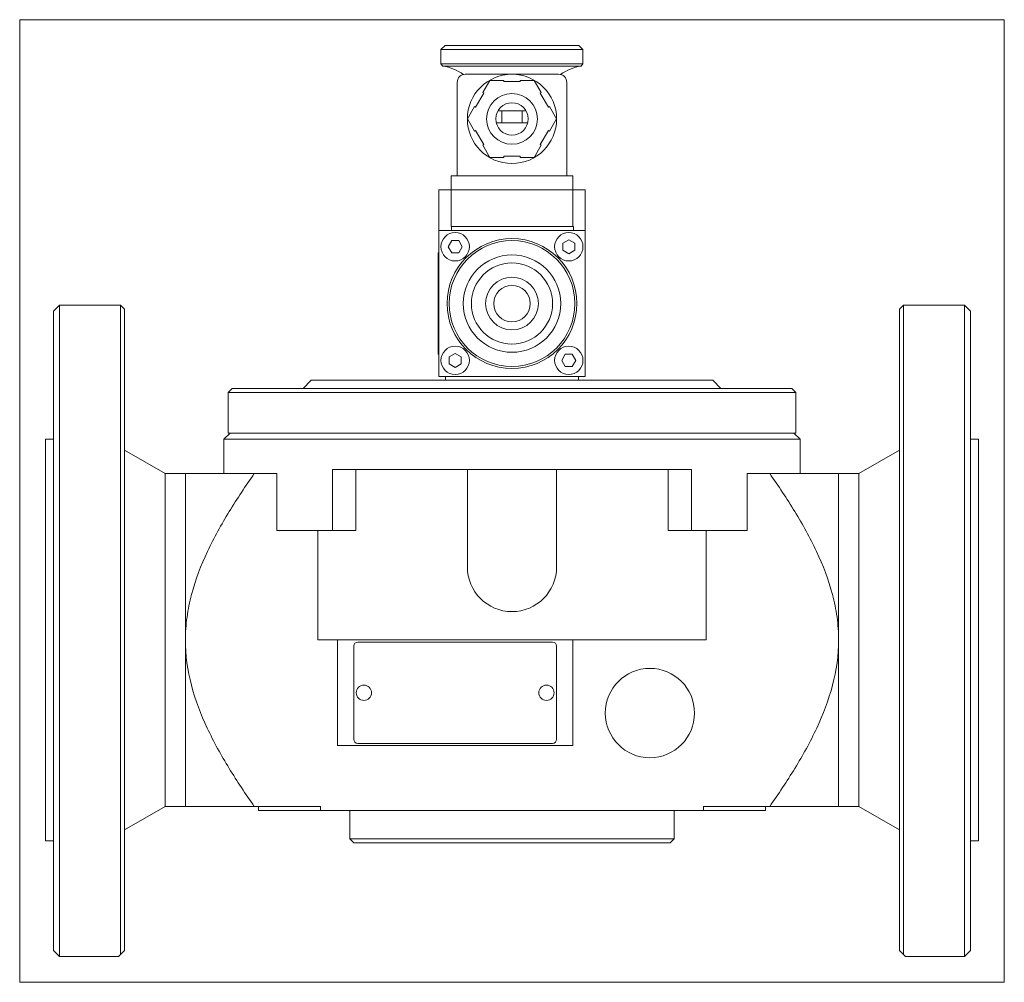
# Model space of a CAD drawing. Extents: x 83 to 326, y 27 to 264.
import ezdxf
from ezdxf.xclip import XClip

# ---------------------------------------------------------------- set-up
doc = ezdxf.new("R2010")
doc.units = 0
doc.header["$LTSCALE"] = 25.4
doc.header["$MEASUREMENT"] = 0
doc.header["$XCLIPFRAME"] = 2
doc.layers.get('0').update_dxf_attribs({"linetype": 'CONTINUOUS'})
for name, color, linetype in [('COKÓŁ_GNIAZDA_WT', 7, 'CONTINUOUS'), ('IMBUSM4X65', 7, 'CONTINUOUS'), ('K-006GOT_', 7, 'CONTINUOUS'), ('KOSTKA', 7, 'CONTINUOUS'), ('NALEPKA_35X25', 7, 'CONTINUOUS'), ('OBUDOWA', 7, 'CONTINUOUS'), ('T-026', 7, 'CONTINUOUS'), ('USZCZELKA', 7, 'CONTINUOUS'), ('USZCZELKA_COKOŁU', 7, 'CONTINUOUS'), ('USZCZELKA_DŁAWIK', 7, 'CONTINUOUS'), ('WA_102_01_00_011', 7, 'CONTINUOUS'), ('WA_102_01_00_013', 7, 'CONTINUOUS'), ('WA_104_01_00_003', 7, 'CONTINUOUS'), ('WA_106_01_03BEZ_', 7, 'CONTINUOUS'), ('WA_209_01_00_003', 7, 'CONTINUOUS'), ('WA_209_01_00_007', 7, 'CONTINUOUS'), ('ŚRUBA_DŁAWIKA', 7, 'CONTINUOUS')]:
    doc.layers.add(name, color=color, linetype=linetype)

# ---------------------------------------------------------------- blocks, each defined once
blk = doc.blocks.new('SE1')
at = {"layer": 'COKÓŁ_GNIAZDA_WT', "color": 7, "linetype": 'CONTINUOUS', "lineweight": 0}
for p, q in [((189.57, 222.54), (189.57, 213.54)), ((193.07, 222.54), (193.57, 222.54)), ((193.57, 222.54), (215.57, 222.54)), ((215.57, 222.54), (216.07, 222.54)), ((219.57, 222.54), (219.57, 213.54)), ((189.57, 213.54), (193.57, 213.54)), ((193.57, 213.54), (215.57, 213.54)), ((215.57, 213.54), (219.57, 213.54))]:
    blk.add_line(p, q, dxfattribs=at)
at = {"layer": 'IMBUSM4X65', "color": 7, "linetype": 'CONTINUOUS', "lineweight": 0}
for p, q in [((189.71, 210.04), (188.84, 208.54)), ((191.44, 210.04), (189.71, 210.04)), ((192.31, 208.54), (191.44, 210.04)), ((218.57, 210.27), (217.07, 209.41)), ((217.07, 209.41), (217.07, 207.67)), ((220.07, 209.41), (218.57, 210.27)), ((220.07, 207.67), (220.07, 209.41)), ((188.84, 208.54), (189.71, 207.04)), ((189.71, 207.04), (191.44, 207.04)), ((191.44, 207.04), (192.31, 208.54)), ((217.07, 207.67), (218.57, 206.81)), ((218.57, 206.81), (220.07, 207.67)), ((190.57, 182.27), (189.07, 181.41)), ((192.07, 181.41), (190.57, 182.27)), ((217.71, 182.04), (216.84, 180.54)), ((219.44, 182.04), (217.71, 182.04)), ((220.31, 180.54), (219.44, 182.04)), ((189.07, 181.41), (189.07, 179.67)), ((189.07, 179.67), (190.57, 178.81)), ((190.57, 178.81), (192.07, 179.67)), ((192.07, 179.67), (192.07, 181.41)), ((216.84, 180.54), (217.71, 179.04)), ((219.44, 179.04), (220.31, 180.54)), ((217.71, 179.04), (219.44, 179.04))]:
    blk.add_line(p, q, dxfattribs=at)
for centre in [(190.57, 208.54), (218.57, 208.54), (190.57, 180.54), (218.57, 180.54)]:
    blk.add_circle(centre, 3.5, dxfattribs=at)
at = {"layer": 'K-006GOT_', "color": 7, "linetype": 'CONTINUOUS', "lineweight": 0}
for centre in [(168.07, 98.64), (213.07, 98.64)]:
    blk.add_circle(centre, 1.89, dxfattribs=at)
at = {"layer": 'KOSTKA', "color": 7, "linetype": 'CONTINUOUS', "lineweight": 0}
for p, q in [((202.07, 242.04), (202.07, 239.04)), ((207.07, 239.04), (207.07, 242.04)), ((200.7, 239.04), (208.45, 239.04))]:
    blk.add_line(p, q, dxfattribs=at)
at = {"layer": 'NALEPKA_35X25', "color": 7, "linetype": 'CONTINUOUS', "lineweight": 0}
for p, q in [((186.37, 205.04), (186.37, 207.04)), ((186.37, 207.04), (186.57, 207.04)), ((186.37, 184.04), (186.37, 205.04)), ((186.37, 182.04), (186.37, 184.04)), ((186.37, 182.04), (186.57, 182.04))]:
    blk.add_line(p, q, dxfattribs=at)
at = {"layer": 'OBUDOWA', "color": 7, "linetype": 'CONTINUOUS', "lineweight": 0}
for p, q in [((193.07, 251.04), (204.57, 251.04)), ((204.57, 251.04), (216.07, 251.04)), ((191.07, 226.04), (191.07, 249.04)), ((218.07, 249.04), (218.07, 226.04)), ((208.04, 242.04), (201.11, 242.04))]:
    blk.add_line(p, q, dxfattribs=at)
blk.add_circle((204.57, 240.04), 11, dxfattribs=at)
for centre, start, end in [((193.07, 249.04), 90, 180), ((216.07, 249.04), 0, 90)]:
    blk.add_arc(centre, 2, start, end, dxfattribs=at)
at = {"layer": 'T-026', "color": 7, "linetype": 'CONTINUOUS', "lineweight": 0}
for p, q in [((165.57, 110.14), (165.57, 87.14)), ((214.57, 111.14), (166.57, 111.14)), ((215.57, 87.14), (215.57, 110.14)), ((166.57, 86.14), (214.57, 86.14))]:
    blk.add_line(p, q, dxfattribs=at)
for centre, start, end in [((166.57, 110.14), 90, 180), ((214.57, 110.14), 0, 90), ((166.57, 87.14), 180, 270), ((214.57, 87.14), 270, 360)]:
    blk.add_arc(centre, 1, start, end, dxfattribs=at)
at = {"layer": 'USZCZELKA', "color": 7, "linetype": 'CONTINUOUS', "lineweight": 0}
for p, q in [((189.57, 226.04), (193.07, 226.04)), ((189.57, 226.04), (189.57, 222.54)), ((193.07, 226.04), (216.07, 226.04)), ((216.07, 226.04), (219.57, 226.04)), ((219.57, 226.04), (219.57, 222.54)), ((189.57, 222.54), (193.07, 222.54)), ((193.07, 222.54), (216.07, 222.54)), ((216.07, 222.54), (219.57, 222.54))]:
    blk.add_line(p, q, dxfattribs=at)
at = {"layer": 'USZCZELKA_COKOŁU', "color": 7, "linetype": 'CONTINUOUS', "lineweight": 0}
for p, q in [((189.7, 212.54), (189.7, 213.54)), ((215.7, 213.54), (219.7, 213.54)), ((219.7, 212.54), (219.7, 213.54))]:
    blk.add_line(p, q, dxfattribs=at)
at = {"layer": 'USZCZELKA_DŁAWIK', "color": 7, "linetype": 'CONTINUOUS', "lineweight": 0}
blk.add_circle((204.57, 240.04), 4, dxfattribs=at)
at = {"layer": 'WA_102_01_00_011', "color": 7, "linetype": 'CONTINUOUS', "lineweight": 0}
for p, q in [((188.07, 258.14), (187.07, 257.14)), ((221.07, 258.14), (188.07, 258.14)), ((222.07, 257.14), (221.07, 258.14)), ((187.07, 257.14), (187.07, 253.63)), ((187.07, 257.14), (222.07, 257.14)), ((222.07, 253.63), (222.07, 257.14)), ((187.07, 253.63), (187.55, 253.07)), ((222.07, 253.63), (187.07, 253.63)), ((187.55, 253.07), (221.6, 253.07)), ((221.6, 253.07), (222.07, 253.63))]:
    blk.add_line(p, q, dxfattribs=at)
for centre, start, end in [((185.57, 241.23), 54.288, 80.5333), ((223.57, 241.23), 99.4667, 125.712)]:
    blk.add_arc(centre, 12, start, end, dxfattribs=at)
at = {"layer": 'WA_102_01_00_013', "color": 7, "linetype": 'CONTINUOUS', "lineweight": 0}
for p, q in [((186.57, 222.54), (186.57, 212.54)), ((186.57, 222.54), (189.57, 222.54)), ((219.57, 222.54), (222.57, 222.54)), ((222.57, 222.54), (222.57, 212.54)), ((188.17, 176.54), (188.17, 175.64)), ((220.97, 175.64), (220.97, 176.54))]:
    blk.add_line(p, q, dxfattribs=at)
at = {"layer": 'WA_104_01_00_003', "color": 7, "linetype": 'CONTINUOUS', "lineweight": 0}
for p, q in [((155.07, 175.64), (153.07, 173.64)), ((155.07, 175.64), (254.07, 175.64)), ((256.07, 173.64), (254.07, 175.64)), ((135.57, 173.64), (134.57, 172.64)), ((134.57, 172.64), (274.57, 172.64)), ((134.57, 172.64), (134.57, 162.64)), ((273.57, 173.64), (135.57, 173.64)), ((274.57, 172.64), (273.57, 173.64)), ((274.57, 162.64), (274.57, 172.64)), ((274.57, 162.64), (134.57, 162.64))]:
    blk.add_line(p, q, dxfattribs=at)
at = {"layer": 'WA_106_01_03BEZ_', "color": 7, "linetype": 'CONTINUOUS', "lineweight": 0}
for p, q in [((93.07, 194.14), (91.57, 192.64)), ((91.57, 35.14), (91.57, 192.64)), ((93.07, 33.64), (93.07, 194.14)), ((108.07, 194.14), (93.07, 194.14)), ((109.07, 193.14), (108.07, 194.14)), ((108.07, 34.14), (108.07, 194.14)), ((109.07, 35.14), (109.07, 193.14)), ((301.07, 194.14), (300.07, 193.14)), ((300.07, 35.14), (300.07, 193.14)), ((301.07, 194.14), (301.07, 34.14)), ((316.07, 194.14), (301.07, 194.14)), ((316.07, 33.64), (316.07, 194.14)), ((317.57, 192.64), (316.07, 194.14)), ((317.57, 35.14), (317.57, 192.64)), ((135.07, 162.64), (133.57, 161.14)), ((275.57, 161.14), (274.07, 162.64)), ((89.57, 161.14), (89.57, 62.14)), ((91.57, 161.14), (89.57, 161.14)), ((133.57, 161.14), (133.57, 152.64)), ((133.57, 161.14), (275.57, 161.14)), ((275.57, 152.64), (275.57, 161.14)), ((319.57, 161.14), (317.57, 161.14)), ((319.57, 161.14), (319.57, 62.14)), ((119.07, 152.64), (109.07, 158.41)), ((300.07, 158.41), (290.07, 152.64)), ((160.35, 153.64), (248.8, 153.64)), ((160.35, 138.64), (160.35, 153.64)), ((166.04, 138.64), (166.04, 153.64)), ((193.57, 153.64), (193.57, 129.64)), ((215.57, 129.64), (215.57, 153.64)), ((243.1, 138.64), (243.1, 153.64)), ((248.8, 138.64), (248.8, 153.64)), ((124.07, 152.64), (119.07, 152.64)), ((119.07, 152.64), (119.07, 70.64)), ((124.07, 111.64), (124.07, 152.64)), ((141.06, 152.64), (124.07, 152.64)), ((146.61, 152.64), (141.06, 152.64)), ((146.61, 138.64), (146.61, 152.64)), ((268.09, 152.64), (262.54, 152.64)), ((262.54, 138.64), (262.54, 152.64)), ((285.07, 152.64), (268.09, 152.64)), ((290.07, 152.64), (285.07, 152.64)), ((285.07, 111.64), (285.07, 152.64)), ((290.07, 152.64), (290.07, 70.64)), ((146.61, 138.64), (160.35, 138.64)), ((156.74, 111.64), (156.74, 138.64)), ((160.35, 138.64), (166.04, 138.64)), ((243.1, 138.64), (248.8, 138.64)), ((248.8, 138.64), (262.54, 138.64)), ((252.41, 111.64), (252.41, 138.64)), ((124.07, 70.64), (124.07, 111.64)), ((252.41, 111.64), (156.74, 111.64)), ((161.57, 85.64), (161.57, 111.64)), ((219.57, 111.64), (219.57, 85.64)), ((285.07, 70.64), (285.07, 111.64)), ((219.57, 85.64), (161.57, 85.64)), ((109.07, 64.87), (119.07, 70.64)), ((119.07, 70.64), (124.07, 70.64)), ((124.07, 70.64), (141.06, 70.64)), ((157.4, 70.64), (141.06, 70.64)), ((142.07, 70.64), (142.07, 69.64)), ((157.4, 69.64), (157.4, 70.64)), ((251.75, 69.64), (251.75, 70.64)), ((268.09, 70.64), (251.75, 70.64)), ((267.07, 69.64), (267.07, 70.64)), ((268.09, 70.64), (285.07, 70.64)), ((285.07, 70.64), (290.07, 70.64)), ((290.07, 70.64), (300.07, 64.87)), ((142.07, 69.64), (157.4, 69.64)), ((251.75, 69.64), (157.4, 69.64)), ((164.57, 69.64), (164.57, 62.64)), ((244.57, 62.64), (244.57, 69.64)), ((251.75, 69.64), (267.07, 69.64)), ((89.57, 62.14), (91.57, 62.14)), ((244.57, 62.64), (164.57, 62.64)), ((164.57, 62.64), (165.57, 61.64)), ((165.57, 61.64), (243.57, 61.64)), ((243.57, 61.64), (244.57, 62.64)), ((317.57, 62.14), (319.57, 62.14)), ((93.07, 33.64), (91.57, 35.14)), ((107.57, 33.64), (108.07, 34.14)), ((108.07, 34.14), (109.07, 35.14)), ((300.07, 35.14), (301.07, 34.14)), ((301.07, 34.14), (301.57, 33.64)), ((316.07, 33.64), (317.57, 35.14)), ((93.07, 33.64), (107.57, 33.64)), ((301.57, 33.64), (316.07, 33.64))]:
    blk.add_line(p, q, dxfattribs=at)
blk.add_circle((238.57, 93.64), 11, dxfattribs=at)
blk.add_arc((204.57, 129.64), 11, 180, 360, dxfattribs=at)
for points, knots in [([(124.07, 111.64), (124.07, 113.52), (124.21, 115.43), (124.72, 119.18), (125.1, 121.02), (126.53, 126.48), (127.91, 130.05), (131.11, 136.85), (132.93, 140.11), (136.82, 146.48), (138.9, 149.59), (141.06, 152.64)], [0, 0, 0, 0, 0.125, 0.125, 0.25, 0.25, 0.5, 0.5, 0.75, 0.75, 1, 1, 1, 1]), ([(268.09, 152.64), (270.25, 149.59), (272.33, 146.48), (276.22, 140.11), (278.04, 136.85), (281.23, 130.05), (282.61, 126.48), (284.05, 121.02), (284.43, 119.18), (284.94, 115.43), (285.07, 113.52), (285.07, 111.64)], [0, 0, 0, 0, 0.25, 0.25, 0.5, 0.5, 0.75, 0.75, 0.875, 0.875, 1, 1, 1, 1]), ([(141.06, 70.64), (138.9, 73.68), (136.82, 76.79), (132.89, 83.23), (131.06, 86.52), (127.88, 93.31), (126.52, 96.82), (124.6, 104.16), (124.07, 107.87), (124.07, 111.64)], [0, 0, 0, 0, 0.25, 0.25, 0.5, 0.5, 0.75, 0.75, 1, 1, 1, 1]), ([(285.07, 111.64), (285.07, 107.87), (284.55, 104.16), (282.62, 96.82), (281.26, 93.31), (278.09, 86.52), (276.26, 83.23), (272.33, 76.79), (270.24, 73.68), (268.09, 70.64)], [0, 0, 0, 0, 0.25, 0.25, 0.5, 0.5, 0.75, 0.75, 1, 1, 1, 1])]:
    blk.add_open_spline(points, degree=3, knots=knots, dxfattribs=at)
at = {"layer": 'WA_209_01_00_003', "color": 7, "linetype": 'CONTINUOUS', "lineweight": 0}
for p, q in [((186.57, 212.54), (222.57, 212.54)), ((186.57, 176.54), (186.57, 212.54)), ((222.57, 212.54), (222.57, 176.54)), ((222.57, 176.54), (186.57, 176.54))]:
    blk.add_line(p, q, dxfattribs=at)
blk.add_circle((204.57, 194.54), 16, dxfattribs=at)
at = {"layer": 'WA_209_01_00_007', "color": 7, "linetype": 'CONTINUOUS', "lineweight": 0}
for radius in [15.5, 12, 10, 6.5, 4.5]:
    blk.add_circle((204.57, 194.54), radius, dxfattribs=at)
at = {"layer": 'ŚRUBA_DŁAWIKA', "color": 7, "linetype": 'CONTINUOUS', "lineweight": 0}
for p, q in [((199.09, 249.54), (197.35, 246.52)), ((202.57, 249.54), (199.09, 249.54)), ((202.57, 249.24), (202.57, 249.54)), ((206.57, 249.24), (202.57, 249.24)), ((210.06, 249.54), (206.57, 249.54)), ((206.57, 249.54), (206.57, 249.24)), ((211.8, 246.52), (210.06, 249.54)), ((197.61, 246.37), (195.61, 242.91)), ((197.35, 246.52), (197.61, 246.37)), ((211.54, 246.37), (211.8, 246.52)), ((213.54, 242.91), (211.54, 246.37)), ((195.35, 243.06), (193.6, 240.04)), ((195.61, 242.91), (195.35, 243.06)), ((213.8, 243.06), (213.54, 242.91)), ((215.54, 240.04), (213.8, 243.06)), ((193.6, 240.04), (195.35, 237.02)), ((213.8, 237.02), (215.54, 240.04)), ((195.35, 237.02), (195.61, 237.17)), ((195.61, 237.17), (197.61, 233.71)), ((211.54, 233.71), (213.54, 237.17)), ((213.54, 237.17), (213.8, 237.02)), ((197.61, 233.71), (197.35, 233.56)), ((197.35, 233.56), (199.09, 230.54)), ((210.06, 230.54), (211.8, 233.56)), ((211.8, 233.56), (211.54, 233.71)), ((202.57, 230.54), (202.57, 230.84)), ((202.57, 230.84), (206.57, 230.84)), ((206.57, 230.84), (206.57, 230.54)), ((199.09, 230.54), (202.57, 230.54)), ((206.57, 230.54), (210.06, 230.54))]:
    blk.add_line(p, q, dxfattribs=at)
blk.add_circle((204.57, 240.04), 6.25, dxfattribs=at)

msp = doc.modelspace()

# ---------------------------------------------------------------- block references
at = {"color": 0, "lineweight": 0}
ref = msp.add_blockref('SE1', (0, 0), dxfattribs=at)
XClip(ref).set_block_clipping_path([(83.2231432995, 27.2896058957), (325.9231474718, 264.4896063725)])
ref.dxf.unprotected_set("ltscale", 0)

doc.saveas('drawing.dxf')
